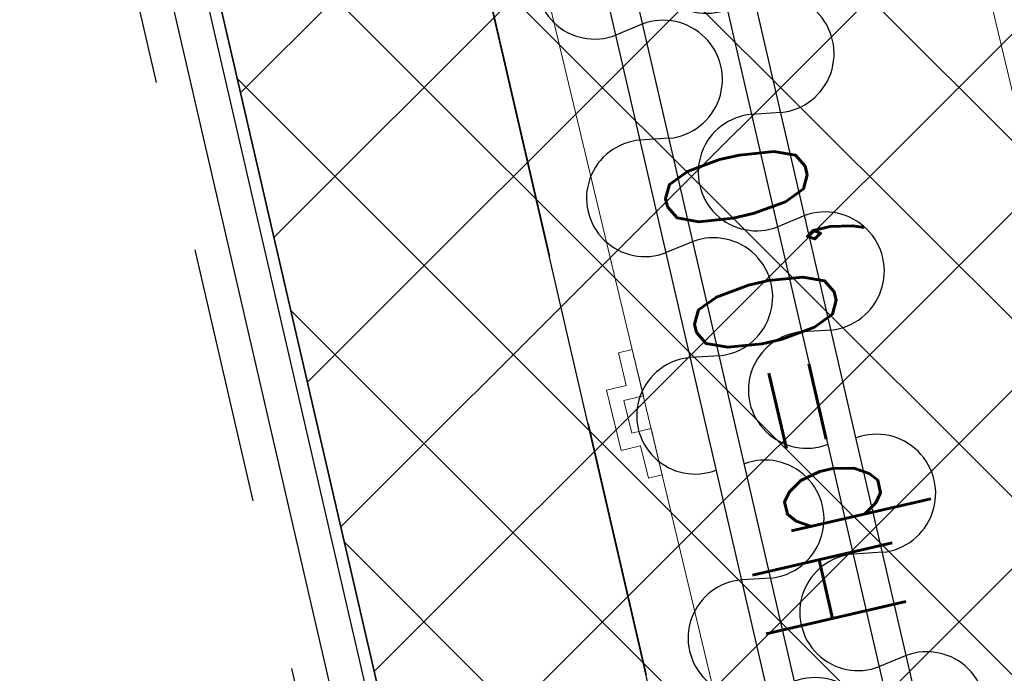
# Model space of a CAD drawing. Header units: centimetres. Extents: x -15121 to 17422, y -60492 to 0.
# Tile 30 of 256: x 1194 to 1263, y -30518 to -30472. Entities that reach past the tile are written whole.
import ezdxf

# ---------------------------------------------------------------- set-up
doc = ezdxf.new("R2010")
doc.units = ezdxf.units.CM
doc.header["$LTSCALE"] = 60
doc.linetypes.add('0', pattern=[0])
doc.linetypes.add('DP', pattern=[0.5, 0.3, -0.2])
for name, color, linetype in [('AIKA grzejniki', 7, 'Continuous'), ('AIKA karnisze', 200, 'Continuous'), ('AIKA karnisze2', 200, 'Continuous'), ('AIKA podłoga deski cała', 2, 'Continuous'), ('AIKA powierzchnie2', 2, 'Continuous'), ('AIKA sufity podwieszane', 8, 'Continuous'), ('AIKA wymiarowanie ogólne rzut2', 7, 'Continuous'), ('AIKA ŚCIANA2', 8, 'Continuous'), ('podciagi i nadproza', 7, 'DP'), ('R-----OP', 7, 'Continuous'), ('RI-PROFILE', 8, 'Continuous')]:
    doc.layers.add(name, color=color, linetype=linetype)
doc.layers.add('IS_Grzejnik', color=15, linetype='Continuous', lineweight=5)
doc.styles.add('RomanS', font='romans.shx')
doc.styles.add('wymiar', font='txt.shx', dxfattribs={"width": 0.6})
doc.dimstyles.new('Dwudziestka', dxfattribs={"dimtxt": 7, "dimasz": 0.7, "dimexe": 5, "dimexo": 0, "dimgap": 2.5, "dimtad": 1, "dimtoh": 1, "dimdec": 3, "dimrnd": 0.5, "dimdsep": 46, "dimtxsty": 'wymiar', "dimblk": 'znacznik', "dimcen": 0, "dimdle": 5, "dimse1": 1, "dimse2": 1, "dimclrd": 256, "dimclre": 256, "dimclrt": 256, "dimadec": 0, "dimazin": 0, "dimtfac": 0.4, "dimtdec": 3, "dimtix": 1, "dimtofl": 0, "dimtmove": 2, "dimatfit": 3, "dimldrblk": 'znacznik', "dimfxl": 1, "dimtolj": 1, "dimarcsym": 0})

# ---------------------------------------------------------------- blocks, each defined once
blk = doc.blocks.new('SL grzejniki restauracja')
at = {"layer": 'IS_Grzejnik', "color": 15, "extrusion": (0, 0, -1), "elevation": 289.1}
blk.add_lwpolyline([(1892.699, -1291.252), (1948.452, -1057.818), (1919.273, -1050.849), (1863.52, -1284.283)], close=True, dxfattribs=at)
at = {"layer": 'IS_Grzejnik', "color": 15, "elevation": -289.1}
blk.add_lwpolyline([(-1905.592, -1237.271), (-1906.366, -1234.029), (-1907.728, -1234.354), (-1908.27, -1232.084), (-1906.908, -1231.759), (-1907.683, -1228.517), (-1908.655, -1228.749), (-1908.113, -1231.019), (-1909.475, -1231.344), (-1908.468, -1235.559), (-1907.107, -1235.233), (-1906.564, -1237.503)], close=True, dxfattribs=at)
blk = doc.blocks.new('SL podciągi restauracja')
at = {"layer": 'podciagi i nadproza'}
blk.add_lwpolyline([(655.391, -28008.273), (632.006, -28013.671), (578.017, -27779.823), (601.402, -27774.424), (655.391, -28008.273)], dxfattribs=at)
blk = doc.blocks.new('SL zasłonka rzut')
at = {"layer": 'AIKA karnisze'}
for p, q in [((-30.842, 2.004), (-31.176, 0.004)), ((-23.452, 2.004), (-23.118, 0.004)), ((23.312, 1.999), (23.645, -0.001)), ((31.509, 1.998), (31.176, -0.002)), ((38.899, 1.998), (39.233, -0.002)), ((47.097, 1.997), (46.763, -0.003))]:
    blk.add_line(p, q, dxfattribs=at)
for centre, radius, start, end in [((-34.941, 2.523), 4.132, 352.78251, 187.20246), ((-19.353, 2.521), 4.132, 352.78251, 187.20246), ((27.411, 2.517), 4.132, 352.78251, 187.20246), ((42.998, 2.516), 4.132, 352.78251, 187.20246), ((-27.147, -0.594), 4.073, 171.55344, 8.43153), ((19.617, -0.599), 4.073, 171.55344, 8.43153), ((35.204, -0.6), 4.073, 171.55344, 8.43153), ((50.792, -0.601), 4.073, 171.55344, 8.43153)]:
    blk.add_arc(centre, radius, start, end, dxfattribs=at)
blk = doc.blocks.new('znacznik')
at = {"color": 0}
for points in [[(0, -5), (0, 5)], [(-4, 0), (4, 0)]]:
    blk.add_lwpolyline(points, dxfattribs=at)
at = {"color": 1}
blk.add_lwpolyline([(-2.121, -2.121), (2.121, 2.121)], dxfattribs=at)
blk = doc.blocks.new('*D7276')
at = {"layer": 'AIKA wymiarowanie ogólne rzut2', "lineweight": -2, "transparency": 16777216}
blk.add_line((1331.903, -30726.278), (1118.755, -29802.96), dxfattribs=at)
at = {"layer": 'Defpoints', "color": 0, "transparency": 16777216}
for p in [(1118.598, -29802.278), (1090.735, -29808.71), (1304.198, -30733.392)]:
    blk.add_point(p, dxfattribs=at)
at = {"layer": 'AIKA wymiarowanie ogólne rzut2', "lineweight": -2, "transparency": 16777216, "xscale": 0.7, "yscale": 0.7, "zscale": 0.7}
for p, rotation in [((1118.598, -29802.278), 102.999035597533), ((1332.061, -30726.96), 282.999035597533)]:
    blk.add_blockref('znacznik', p, dxfattribs=dict(at, rotation=rotation))
at = {"layer": 'AIKA wymiarowanie ogólne rzut2', "transparency": 16777216, "insert": (1231.175, -30263.269), "char_height": 7, "attachment_point": 5, "rotation": 282.99904, "style": 'wymiar'}
blk.add_mtext('\\A1;949', dxfattribs=at)

msp = doc.modelspace()

# ---------------------------------------------------------------- hatches: boundary and pattern name
at = {"layer": 'AIKA sufity podwieszane', "transparency": 33554610}
h = msp.add_hatch(dxfattribs=at)
h.set_pattern_fill('ANSI37', color=256, scale=2.771036)
h.set_pattern_definition([(45, (5073.432, 672.602), (-6.221154, 6.221154), []), (135, (5073.432, 672.602), (-6.221154, -6.221154), [])])
h.paths.add_polyline_path([(1895.3422, -29622.938), (1051.961, -29817.6477), (1083.6791, -29955.0339), (1108.8373, -29949.2257), (1118.7352, -29992.098), (1098.8606, -29996.6864), (1151.9491, -30226.6377), (1171.8236, -30222.0493), (1195.98, -30326.6818), (1176.0567, -30331.2815), (1229.1072, -30560.8465), (1247.0331, -30556.708), (1258.8797, -30599.1305), (1239.2948, -30603.652), (1271.0129, -30741.0382), (1888.861, -30598.3967), (1885.2618, -30582.8068), (1928.1341, -30572.909), (1931.7333, -30588.4989), (1951.2207, -30583.9999), (1954.8998, -30599.9359), (2063.0549, -30574.9663), (2055.7765, -30543.4404), (2098.6488, -30533.5425), (2102.248, -30549.1325), (2108.8207, -30547.615)])

# ---------------------------------------------------------------- linework, layer by layer
at = {"layer": 'AIKA karnisze2'}
for p, q in [((1306.1936, -30732.9161), (1189.662, -30228.1938)), ((1304.2449, -30733.366), (1187.7133, -30228.6437)), ((1298.3987, -30734.7157), (1181.8671, -30229.9935)), ((1296.4499, -30735.1656), (1179.9183, -30230.4434))]:
    msp.add_line(p, q, dxfattribs=at)
at = {"layer": 'AIKA podłoga deski cała'}
msp.add_lwpolyline([(1888.861, -30598.3967), (1266.0671, -30744.1528), (1233.9166, -30604.8937), (1258.8797, -30599.1305), (1248.9789, -30556.2588), (1229.073, -30560.8544), (1175.9846, -30330.9033), (1195.8934, -30326.3069), (1171.8236, -30222.0493), (1151.9491, -30226.6377), (1098.8606, -29996.6864), (1118.7352, -29992.098), (1108.8373, -29949.2257), (1083.5062, -29955.0738), (1051.7856, -29817.6882), (1897.5708, -29622.4235)], dxfattribs=at)
at = {"layer": 'AIKA powierzchnie2'}
msp.add_lwpolyline([(1888.861, -30598.3967), (1271.0129, -30741.0382), (1239.2948, -30603.652), (1258.8797, -30599.1305), (1247.0331, -30556.708), (1229.1072, -30560.8465), (1176.0567, -30331.2815), (1195.98, -30326.6818), (1171.8236, -30222.0493), (1151.9491, -30226.6377), (1098.8606, -29996.6864), (1118.7352, -29992.098), (1108.8373, -29949.2257), (1083.6791, -29955.0339), (1051.961, -29817.6477), (1895.3422, -29622.938)], dxfattribs=at)
at = {"layer": 'AIKA sufity podwieszane', "transparency": 33554610}
msp.add_lwpolyline([(1888.861, -30598.3967), (1271.0129, -30741.0382), (1239.2948, -30603.652), (1258.8797, -30599.1305), (1247.0331, -30556.708), (1229.1072, -30560.8465), (1176.0567, -30331.2815), (1195.98, -30326.6818), (1171.8236, -30222.0493), (1151.9491, -30226.6377), (1098.8606, -29996.6864), (1118.7352, -29992.098), (1108.8373, -29949.2257), (1083.6791, -29955.0339), (1051.961, -29817.6477), (1895.3422, -29622.938)], dxfattribs=at)
at = {"layer": 'AIKA ŚCIANA2'}
msp.add_line((1289.0989, -30738.9153), (1016.6832, -29558.9532), dxfattribs=at)
msp.add_line((1289.0989, -30738.9153), (1016.6832, -29558.9532), dxfattribs=at)
msp.add_lwpolyline([(1891.2596, -30599.8956), (1289.0989, -30738.9153), (1016.6832, -29558.9532), (2434.5985, -29231.6017), (3265.0511, -29231.6017), (3265.0511, -30391.6017), (3257.0511, -30391.6017), (3257.0511, -30407.6017), (2734.6181, -30407.6017), (2730.4905, -30389.723), (2691.5157, -30398.721), (2695.1149, -30414.311), (1930.2344, -30590.8975)], dxfattribs=at)
at = {"layer": 'RI-PROFILE', "linetype": '0'}
for p, q in [((1176.099, -30335.1093), (1227.3334, -30557.0302)), ((1224.995, -30557.5701), (1173.7605, -30335.6492))]:
    msp.add_line(p, q, dxfattribs=at)

# ---------------------------------------------------------------- block references
at = {"layer": 'AIKA grzejniki'}
msp.add_blockref('SL grzejniki restauracja', (3144.7578, -29266.5017), dxfattribs=at)
at = {"layer": 'AIKA karnisze2', "rotation": 283.0064887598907}
for p in [(1238.4071, -30448.2149), (1230.6122, -30450.0146), (1259.5252, -30539.6816), (1251.7303, -30541.4814)]:
    msp.add_blockref('SL zasłonka rzut', p, dxfattribs=at)
at = {"layer": 'AIKA ŚCIANA2'}
msp.add_blockref('SL podciągi restauracja', (592.0924, -2550.3843), dxfattribs=at)

# ---------------------------------------------------------------- texts
at = {"layer": 'R-----OP', "insert": (1204.1539, -30272.5378), "char_height": 10, "width": 246.829506, "attachment_point": 9, "rotation": 103, "style": 'RomanS'}
msp.add_mtext('\\pxql;{\\W0.7;Hp=0,0}', dxfattribs=at)

# ---------------------------------------------------------------- dimensions: what is measured, and where the dimension line sits
at = {"layer": 'AIKA wymiarowanie ogólne rzut2'}
dim = msp.add_aligned_dim(p1=(1304.198, -30733.3917), p2=(1090.7349, -29808.7102), distance=-28.5954, dimstyle='Dwudziestka', dxfattribs=at)
dim.commit()
dim.dimension.update_dxf_attribs({"geometry": '*D7276', "text_midpoint": (1231.1754, -30263.2693)})

doc.saveas('drawing.dxf')
